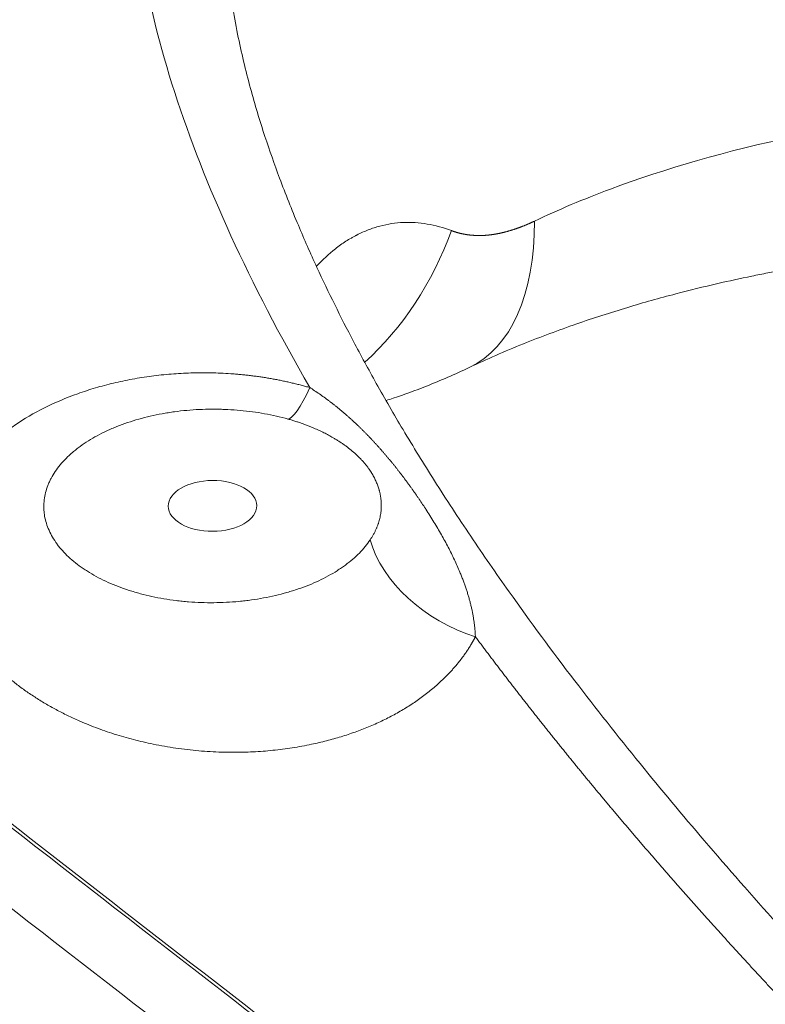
# Model space of a CAD drawing. Header units: millimetres. Extents: x 19214 to 26510, y -7957 to -532.
# Tile 90 of 150: x 26368 to 26377, y -7537 to -7526. Entities that reach past the tile are written whole.
import ezdxf

# ---------------------------------------------------------------- set-up
doc = ezdxf.new("R2010")
doc.units = ezdxf.units.MM
doc.header["$LTSCALE"] = 0.3175
doc.layers.add('1轮廓实线层', color=7, linetype='Continuous', lineweight=18)

# ---------------------------------------------------------------- blocks, each defined once
blk = doc.blocks.new('坐标系')
at = {"layer": '1轮廓实线层'}
for centre, major_axis, ratio, start_param, end_param in [((42511.6501, -35930.7477), (0.9037, -1.906), 0.517374, 6.282817, 7.119414), ((42510.8719, -35930.9348), (-0.172, -2.1023), 0.812664, 0.711441, 1.244393), ((42511.5694, -35932.187), (-0.2339, -0.8107), 0.154301, 0.057013, 0.781327), ((42512.6676, -35933.846), (0.7471, -0.3921), 0.696058, 3.722004, 4.970924)]:
    blk.add_ellipse(centre, major_axis=major_axis, ratio=ratio, start_param=start_param, end_param=end_param, dxfattribs=at)
blk.add_ellipse((42510.8425, -35933.5766), major_axis=(-0.2953, -0.0017), ratio=0.573587, dxfattribs=at)
for points, knots in [([(42511.4914, -35932.788), (42511.2908, -35932.4413), (42511.1154, -35932.1038), (42510.8151, -35931.4476), (42510.6902, -35931.1289), (42510.4906, -35930.511), (42510.416, -35930.2117), (42510.3416, -35929.7776), (42510.323, -35929.6353), (42510.3046, -35929.4258), (42510.2978, -35929.3219), (42510.2939, -35929.2025), (42510.2929, -35929.1431), (42510.2927, -35929.1136), (42510.2927, -35929.0988), (42510.2927, -35929.0915), (42510.2927, -35929.0878), (42510.2927, -35929.0859), (42510.2927, -35929.085), (42510.2927, -35929.0845), (42510.2927, -35929.0843), (42510.2927, -35929.0842), (42510.2927, -35929.0842), (42510.2927, -35929.0841), (42510.2927, -35929.0841), (42510.2933, -35928.7528), (42510.3316, -35928.4376), (42510.4456, -35927.9896), (42510.5167, -35927.7718), (42510.6243, -35927.5287), (42510.6843, -35927.4099), (42510.7158, -35927.3512), (42510.732, -35927.3221), (42510.7402, -35927.3075), (42510.7443, -35927.3003), (42510.7463, -35927.2966), (42510.7474, -35927.2948), (42510.7479, -35927.2939), (42510.7481, -35927.2935), (42510.7483, -35927.2932), (42510.7483, -35927.2932), (42510.7484, -35927.2931), (42510.7484, -35927.2931), (42510.9126, -35927.0052), (42511.1143, -35926.7436), (42511.4729, -35926.3913), (42511.6018, -35926.2805), (42511.8092, -35926.1244), (42511.9164, -35926.0489), (42512.0476, -35925.9652), (42512.1148, -35925.9244), (42512.1487, -35925.9044), (42512.1658, -35925.8944), (42512.1731, -35925.8901), (42512.178, -35925.8873), (42512.1805, -35925.8859), (42512.4964, -35925.7036), (42512.8395, -35925.5541), (42513.3989, -35925.3763), (42513.5928, -35925.3248), (42513.8948, -35925.259), (42514.0486, -35925.229), (42514.2329, -35925.1991), (42514.3263, -35925.1853), (42514.3733, -35925.1788), (42514.3969, -35925.1756), (42514.4087, -35925.174), (42514.4146, -35925.1732), (42514.4176, -35925.1728), (42514.419, -35925.1726), (42514.4198, -35925.1726), (42514.4201, -35925.1725), (42514.4203, -35925.1725), (42514.4204, -35925.1725), (42514.4205, -35925.1725), (42514.82, -35925.1198), (42515.2368, -35925.0962), (42515.8879, -35925.1035), (42516.22, -35925.1179), (42516.6188, -35925.1532), (42516.821, -35925.1755), (42516.9229, -35925.1878), (42516.974, -35925.1942), (42516.9995, -35925.1975), (42517.0124, -35925.1992), (42517.0188, -35925.2), (42517.022, -35925.2004), (42517.0236, -35925.2006), (42517.0244, -35925.2007), (42517.0248, -35925.2008), (42517.025, -35925.2008), (42517.0251, -35925.2008), (42517.0251, -35925.2008), (42517.0251, -35925.2008), (42517.4042, -35925.2505), (42517.7941, -35925.3185), (42518.5959, -35925.4904), (42519.0076, -35925.5944), (42519.8532, -35925.838), (42520.287, -35925.9775), (42521.1768, -35926.2917), (42521.6328, -35926.4663), (42522.1, -35926.6582)], [0, 0, 0, 0, 0.0625, 0.0625, 0.125, 0.125, 0.1875, 0.1875, 0.21875, 0.21875, 0.234375, 0.242187, 0.246094, 0.248047, 0.249023, 0.249512, 0.249756, 0.249878, 0.249939, 0.249969, 0.249985, 0.249992, 0.249996, 0.249996, 0.25, 0.25, 0.3125, 0.3125, 0.34375, 0.359375, 0.367187, 0.371094, 0.373047, 0.374023, 0.374512, 0.374756, 0.374878, 0.374939, 0.374969, 0.374985, 0.374992, 0.374992, 0.375, 0.375, 0.4375, 0.4375, 0.46875, 0.46875, 0.484375, 0.492187, 0.496094, 0.498047, 0.499023, 0.499512, 0.499512, 0.5, 0.5, 0.5625, 0.5625, 0.59375, 0.59375, 0.609375, 0.617187, 0.621094, 0.623047, 0.624023, 0.624512, 0.624756, 0.624878, 0.624939, 0.624969, 0.624985, 0.624992, 0.624992, 0.625, 0.625, 0.6875, 0.6875, 0.71875, 0.734375, 0.742187, 0.746094, 0.748047, 0.749023, 0.749512, 0.749756, 0.749878, 0.749939, 0.749969, 0.749985, 0.749992, 0.749996, 0.749996, 0.75, 0.75, 0.8125, 0.8125, 0.875, 0.875, 0.9375, 0.9375, 1, 1, 1, 1]), ([(42533.1892, -35934.1396), (42532.6836, -35933.7935), (42531.6978, -35933.1295), (42530.2926, -35932.2149), (42528.9584, -35931.3781), (42527.6926, -35930.6158), (42526.4928, -35929.9245), (42525.3565, -35929.301), (42524.2814, -35928.7422), (42523.2651, -35928.245), (42522.6254, -35927.9525), (42522.2757, -35927.7984), (42522.2321, -35927.7793), (42522.1881, -35927.7601), (42522.1827, -35927.7577), (42522.182, -35927.7574), (42522.1819, -35927.7574), (42522.1818, -35927.7574), (42522.1818, -35927.7574), (42522.1817, -35927.7573), (42522.1813, -35927.7571), (42522.1804, -35927.7567), (42522.1773, -35927.7554), (42522.1701, -35927.7523), (42522.1456, -35927.7416), (42522.0877, -35927.7165), (42521.8929, -35927.6325), (42521.4396, -35927.4418), (42521.037, -35927.2824), (42520.2522, -35926.9849), (42519.2603, -35926.6453), (42518.3709, -35926.4097), (42517.7398, -35926.2684), (42517.5354, -35926.2272), (42517.2376, -35926.1738), (42517.1276, -35926.1554), (42517.0133, -35926.1377), (42516.9946, -35926.1349), (42516.9875, -35926.1338), (42516.9863, -35926.1336), (42516.9859, -35926.1335), (42516.9858, -35926.1335), (42516.9858, -35926.1335), (42516.9857, -35926.1335), (42516.9855, -35926.1335), (42516.9851, -35926.1334), (42516.9824, -35926.133), (42516.9752, -35926.1319), (42516.9316, -35926.1254), (42516.8174, -35926.1089), (42516.7094, -35926.0948), (42516.3527, -35926.0517), (42516.0785, -35926.0295), (42515.5519, -35926.0085), (42515.2996, -35926.0096), (42514.8164, -35926.0335), (42514.5855, -35926.0563), (42514.1449, -35926.1218), (42513.9351, -35926.1645), (42513.6357, -35926.242), (42513.5384, -35926.2701), (42513.3489, -35926.3305), (42513.2567, -35926.3628), (42513.1557, -35926.4017), (42513.1417, -35926.4071), (42513.1271, -35926.4129), (42513.1233, -35926.4144), (42513.1221, -35926.4149), (42513.1215, -35926.4151), (42513.1212, -35926.4152), (42513.121, -35926.4153), (42513.1193, -35926.416), (42513.1116, -35926.419), (42513.0795, -35926.4319), (42513.0009, -35926.4644), (42512.9304, -35926.4957), (42512.7919, -35926.5603), (42512.703, -35926.6058), (42512.4463, -35926.7499), (42512.2883, -35926.8561), (42512.0684, -35927.0311), (42511.998, -35927.0921), (42511.8964, -35927.1876), (42511.8632, -35927.2201), (42511.7981, -35927.2864), (42511.7662, -35927.3202), (42511.6727, -35927.4238), (42511.5537, -35927.5673), (42511.4472, -35927.7218), (42511.2977, -35927.9618), (42511.2115, -35928.1328), (42511.1057, -35928.4063), (42511.0743, -35928.5002), (42511.0436, -35928.6091), (42511.0398, -35928.6227), (42511.0361, -35928.6366), (42511.0356, -35928.6384), (42511.0356, -35928.6386), (42511.0356, -35928.6386), (42511.0356, -35928.6386), (42511.0356, -35928.6387), (42511.0355, -35928.6387), (42511.0355, -35928.639), (42511.0353, -35928.6397), (42511.0346, -35928.6421), (42511.0332, -35928.6476), (42511.0282, -35928.6664), (42511.0168, -35928.7112), (42510.981, -35928.8646), (42510.9565, -35929.0106), (42510.9258, -35929.279), (42510.9174, -35929.4327), (42510.9183, -35929.5929)], [0, 0, 0, 0, 0.050996, 0.101991, 0.152987, 0.203983, 0.254978, 0.305974, 0.35697, 0.407966, 0.458961, 0.458961, 0.465336, 0.466132, 0.466232, 0.466245, 0.466245, 0.466248, 0.466248, 0.466251, 0.466257, 0.466282, 0.466332, 0.466531, 0.466929, 0.468523, 0.47171, 0.484459, 0.509957, 0.509957, 0.560953, 0.611948, 0.611948, 0.637446, 0.637446, 0.650195, 0.651789, 0.652585, 0.652685, 0.652735, 0.652741, 0.652744, 0.652744, 0.652747, 0.652747, 0.65276, 0.652785, 0.652984, 0.653382, 0.65657, 0.662944, 0.662944, 0.688442, 0.688442, 0.71394, 0.71394, 0.739438, 0.739438, 0.764935, 0.764935, 0.777684, 0.777684, 0.790433, 0.790433, 0.792027, 0.792425, 0.792525, 0.792575, 0.7926, 0.7926, 0.792624, 0.792624, 0.792824, 0.79362, 0.796808, 0.803182, 0.803182, 0.815931, 0.815931, 0.841429, 0.841429, 0.854178, 0.854178, 0.860552, 0.860552, 0.866927, 0.866927, 0.879676, 0.892425, 0.892425, 0.917922, 0.917922, 0.930671, 0.930671, 0.932265, 0.932464, 0.932489, 0.932492, 0.932492, 0.932495, 0.932495, 0.932502, 0.932514, 0.932564, 0.932663, 0.933062, 0.933859, 0.937046, 0.94342, 0.968918, 0.968918, 1, 1, 1, 1]), ([(42520.0341, -35941.4629), (42519.8866, -35941.3411), (42519.5115, -35941.0291), (42518.9365, -35940.5402), (42518.3321, -35940.0137), (42517.7989, -35939.5366), (42517.3608, -35939.1356), (42517.0073, -35938.8053), (42516.7246, -35938.537), (42516.4677, -35938.2894), (42516.2265, -35938.0536), (42515.9053, -35937.7349), (42515.5159, -35937.3393), (42515.0526, -35936.8522), (42514.5886, -35936.3457), (42514.1308, -35935.8239), (42513.6806, -35935.2847), (42513.2445, -35934.7325), (42512.8706, -35934.2262), (42512.5622, -35933.7804), (42512.3267, -35933.4201), (42512.1174, -35933.0802), (42511.9381, -35932.7702), (42511.787, -35932.4922), (42511.6553, -35932.2342), (42511.5319, -35931.9762), (42511.4079, -35931.6955), (42511.2914, -35931.4034), (42511.1836, -35931.097), (42511.0877, -35930.7778), (42511.0017, -35930.4168), (42510.9369, -35930.0169), (42510.9198, -35929.7393), (42510.9183, -35929.5945)], [0, 0, 0, 0, 0.034621, 0.088406, 0.137109, 0.180778, 0.219406, 0.246225, 0.269938, 0.29144, 0.312318, 0.332592, 0.375654, 0.416043, 0.458859, 0.505771, 0.548708, 0.594342, 0.642669, 0.672416, 0.701896, 0.728746, 0.752883, 0.774637, 0.793553, 0.812636, 0.83414, 0.858049, 0.87927, 0.90421, 0.932765, 0.964714, 1, 1, 1, 1]), ([(42525.4006, -35947.6912), (42525.3724, -35947.6705), (42525.3089, -35947.6237), (42525.1894, -35947.5358), (42524.9768, -35947.3793), (42524.6754, -35947.1573), (42524.3134, -35946.8906), (42523.8316, -35946.5353), (42523.2305, -35946.0917), (42522.2711, -35945.3826), (42521.0757, -35944.497), (42519.6468, -35943.4345), (42518.2226, -35942.371), (42516.3293, -35940.9504), (42513.9721, -35939.1673), (42511.1555, -35937.0094), (42507.4126, -35934.0986), (42504.6152, -35931.8678), (42502.7464, -35930.3459)], [0, 0, 0, 0, 0.003906, 0.007813, 0.015625, 0.03125, 0.046875, 0.0625, 0.09375, 0.125, 0.1875, 0.25, 0.3125, 0.375, 0.5, 0.625, 0.75, 1, 1, 1, 1]), ([(42525.4058, -35947.6695), (42523.5253, -35946.2857), (42519.7503, -35943.4971), (42514.0677, -35939.2284), (42509.336, -35935.5813), (42505.566, -35932.6005), (42503.6886, -35931.0872), (42502.7523, -35930.3248)], [0, 0, 0, 0, 0.25, 0.5, 0.75, 0.875, 1, 1, 1, 1]), ([(42502.3487, -35930.5755), (42504.2175, -35932.0974), (42507.0148, -35934.3283), (42510.7578, -35937.239), (42513.5743, -35939.397), (42515.9316, -35941.18), (42517.8248, -35942.6006), (42519.249, -35943.6641), (42520.678, -35944.7267), (42521.8733, -35945.6122), (42522.8328, -35946.3213), (42523.4339, -35946.765), (42523.9156, -35947.1202), (42524.2777, -35947.387), (42524.5791, -35947.609), (42524.7916, -35947.7654), (42524.9111, -35947.8534), (42524.9747, -35947.9001), (42525.0029, -35947.9209)], [0, 0, 0, 0, 0.25, 0.375, 0.5, 0.625, 0.6875, 0.75, 0.8125, 0.875, 0.90625, 0.9375, 0.953125, 0.96875, 0.984375, 0.992187, 0.996094, 1, 1, 1, 1]), ([(42512.9876, -35931.6782), (42513.1473, -35931.6025), (42514.0064, -35931.241), (42515.1234, -35930.9872), (42516.5341, -35930.906), (42516.8521, -35930.8991), (42517.1868, -35930.904)], [0, 0, 0, 0, 0.161263, 0.82024, 0.82024, 1, 1, 1, 1]), ([(42511.535, -35931.9792), (42511.5754, -35931.9354), (42511.6397, -35931.876), (42511.7194, -35931.8195), (42511.7616, -35931.7939), (42511.783, -35931.782), (42511.7937, -35931.7762), (42511.7991, -35931.7734), (42511.8018, -35931.772), (42511.8032, -35931.7713), (42511.8038, -35931.771), (42511.8041, -35931.7708), (42511.8043, -35931.7707), (42511.8044, -35931.7707), (42511.8298, -35931.7577), (42511.8552, -35931.7463), (42511.9065, -35931.7265), (42511.9322, -35931.718), (42512.0098, -35931.6972), (42512.1144, -35931.6812), (42512.2737, -35931.6917), (42512.3811, -35931.7212), (42512.435, -35931.7414)], [0, 0, 0, 0, 0.159098, 0.243189, 0.285234, 0.306256, 0.316767, 0.322023, 0.324651, 0.325965, 0.326622, 0.32695, 0.32695, 0.327279, 0.327279, 0.411369, 0.411369, 0.495459, 0.495459, 0.663639, 0.83182, 1, 1, 1, 1]), ([(42512.435, -35931.7414), (42512.4364, -35931.7419), (42512.439, -35931.7428), (42512.443, -35931.7443), (42512.4471, -35931.7457), (42512.4511, -35931.7471), (42512.4551, -35931.7484), (42512.4592, -35931.7497), (42512.4633, -35931.751), (42512.4673, -35931.7522), (42512.4714, -35931.7534), (42512.4755, -35931.7546), (42512.4796, -35931.7558), (42512.4837, -35931.7569), (42512.4878, -35931.7579), (42512.492, -35931.759), (42512.4961, -35931.76), (42512.5003, -35931.7609), (42512.5044, -35931.7618), (42512.5086, -35931.7627), (42512.5128, -35931.7636), (42512.517, -35931.7644), (42512.5212, -35931.7652), (42512.5254, -35931.766), (42512.5296, -35931.7667), (42512.5339, -35931.7674), (42512.5381, -35931.7681), (42512.5424, -35931.7687), (42512.5466, -35931.7693), (42512.5509, -35931.7698), (42512.5552, -35931.7703), (42512.5595, -35931.7708), (42512.5638, -35931.7713), (42512.5681, -35931.7717), (42512.5725, -35931.7721), (42512.5768, -35931.7724), (42512.5812, -35931.7727), (42512.5855, -35931.773), (42512.5899, -35931.7733), (42512.5943, -35931.7735), (42512.5987, -35931.7737), (42512.6031, -35931.7738), (42512.6075, -35931.7739), (42512.6119, -35931.774), (42512.6164, -35931.774), (42512.6208, -35931.774), (42512.6253, -35931.774), (42512.6298, -35931.774), (42512.6342, -35931.7739), (42512.6387, -35931.7737), (42512.6432, -35931.7736), (42512.6478, -35931.7734), (42512.6523, -35931.7731), (42512.6568, -35931.7729), (42512.6614, -35931.7726), (42512.6659, -35931.7722), (42512.6705, -35931.7719), (42512.6751, -35931.7715), (42512.6797, -35931.771), (42512.6843, -35931.7706), (42512.6889, -35931.7701), (42512.6935, -35931.7695), (42512.6982, -35931.769), (42512.7028, -35931.7684), (42512.7075, -35931.7677), (42512.7122, -35931.7671), (42512.7168, -35931.7664), (42512.7215, -35931.7656), (42512.7263, -35931.7648), (42512.731, -35931.764), (42512.7357, -35931.7632), (42512.7404, -35931.7623), (42512.7452, -35931.7614), (42512.75, -35931.7605), (42512.7547, -35931.7595), (42512.7595, -35931.7585), (42512.7643, -35931.7574), (42512.7691, -35931.7564), (42512.774, -35931.7553), (42512.7788, -35931.7541), (42512.7837, -35931.7529), (42512.7885, -35931.7517), (42512.7934, -35931.7505), (42512.7983, -35931.7492), (42512.8032, -35931.7479), (42512.8081, -35931.7465), (42512.813, -35931.7452), (42512.8179, -35931.7437), (42512.8229, -35931.7423), (42512.8278, -35931.7408), (42512.8328, -35931.7393), (42512.8378, -35931.7378), (42512.8428, -35931.7362), (42512.8478, -35931.7346), (42512.8528, -35931.7329), (42512.8578, -35931.7312), (42512.8629, -35931.7295), (42512.8679, -35931.7278), (42512.873, -35931.726), (42512.8781, -35931.7242), (42512.8831, -35931.7223), (42512.8882, -35931.7204), (42512.8934, -35931.7185), (42512.8985, -35931.7165), (42512.9036, -35931.7146), (42512.9088, -35931.7125), (42512.9139, -35931.7105), (42512.9191, -35931.7084), (42512.9243, -35931.7063), (42512.9295, -35931.7041), (42512.9347, -35931.7019), (42512.94, -35931.6997), (42512.9452, -35931.6975), (42512.9505, -35931.6952), (42512.9557, -35931.6929), (42512.961, -35931.6905), (42512.9663, -35931.6881), (42512.9716, -35931.6857), (42512.9769, -35931.6833), (42512.9823, -35931.6808), (42512.9858, -35931.6791), (42512.9876, -35931.6782)], [0, 0, 0, 0, 0.009226, 0.018428, 0.027605, 0.036758, 0.045887, 0.054993, 0.064075, 0.073134, 0.082169, 0.091182, 0.100173, 0.109141, 0.118087, 0.127011, 0.135914, 0.144796, 0.153656, 0.162495, 0.171314, 0.180113, 0.188892, 0.19765, 0.20639, 0.21511, 0.223811, 0.232493, 0.241157, 0.249802, 0.25843, 0.26704, 0.275632, 0.284208, 0.292766, 0.301309, 0.309834, 0.318344, 0.326838, 0.335317, 0.343781, 0.352229, 0.360663, 0.369083, 0.37749, 0.385882, 0.394261, 0.402627, 0.41098, 0.419321, 0.42765, 0.435967, 0.444272, 0.452566, 0.460849, 0.469122, 0.477384, 0.485637, 0.49388, 0.502113, 0.510338, 0.518554, 0.526761, 0.534961, 0.543153, 0.551337, 0.559515, 0.567685, 0.57585, 0.584008, 0.592161, 0.600308, 0.60845, 0.616587, 0.62472, 0.632849, 0.640975, 0.649097, 0.657216, 0.665332, 0.673446, 0.681558, 0.689668, 0.697777, 0.705885, 0.713992, 0.722099, 0.730206, 0.738313, 0.746421, 0.754531, 0.762641, 0.770754, 0.778868, 0.786985, 0.795105, 0.803227, 0.811354, 0.819484, 0.827618, 0.835757, 0.8439, 0.852049, 0.860203, 0.868363, 0.87653, 0.884703, 0.892883, 0.90107, 0.909264, 0.917467, 0.925677, 0.933897, 0.942125, 0.950362, 0.958609, 0.966866, 0.975134, 0.983411, 0.9917, 1, 1, 1, 1]), ([(42512.5534, -35932.6539), (42512.6696, -35932.5989), (42512.9008, -35932.4978), (42513.2562, -35932.3649), (42513.5966, -35932.2547), (42513.9127, -35932.1659), (42514.1899, -35932.0978), (42514.3961, -35932.0528), (42514.5405, -35932.0238), (42514.6549, -35932.002), (42514.7962, -35931.9768), (42514.9846, -35931.946), (42515.2238, -35931.9116), (42515.5152, -35931.8764), (42515.8609, -35931.8437), (42516.2629, -35931.8173), (42516.7236, -35931.8016), (42517.0502, -35931.8009), (42517.2237, -35931.8036)], [0, 0, 0, 0, 0.095066, 0.182635, 0.262262, 0.334057, 0.395074, 0.443391, 0.466206, 0.486576, 0.515306, 0.553839, 0.602226, 0.660582, 0.729118, 0.808172, 0.89824, 1, 1, 1, 1]), ([(42511.9999, -35932.8741), (42512.0155, -35932.8691), (42512.1057, -35932.8396), (42512.2901, -35932.7722), (42512.4588, -35932.6989), (42512.5535, -35932.6538)], [0, 0, 0, 0, 0.083318, 0.482052, 1, 1, 1, 1]), ([(42512.5947, -35934.449), (42512.5938, -35934.4507), (42512.592, -35934.4542), (42512.5892, -35934.4594), (42512.5864, -35934.4646), (42512.5836, -35934.4697), (42512.5807, -35934.4749), (42512.5778, -35934.48), (42512.5749, -35934.4851), (42512.5719, -35934.4903), (42512.5689, -35934.4954), (42512.5659, -35934.5004), (42512.5628, -35934.5055), (42512.5597, -35934.5106), (42512.5566, -35934.5156), (42512.5534, -35934.5207), (42512.5502, -35934.5257), (42512.547, -35934.5307), (42512.5438, -35934.5357), (42512.5405, -35934.5407), (42512.5371, -35934.5457), (42512.5338, -35934.5507), (42512.5304, -35934.5556), (42512.5269, -35934.5606), (42512.5235, -35934.5655), (42512.52, -35934.5704), (42512.5165, -35934.5753), (42512.5129, -35934.5802), (42512.5093, -35934.5851), (42512.5057, -35934.59), (42512.502, -35934.5948), (42512.4983, -35934.5997), (42512.4946, -35934.6045), (42512.4908, -35934.6093), (42512.487, -35934.6141), (42512.4832, -35934.6189), (42512.4794, -35934.6237), (42512.4755, -35934.6285), (42512.4715, -35934.6332), (42512.4676, -35934.638), (42512.4636, -35934.6427), (42512.4596, -35934.6474), (42512.4555, -35934.6521), (42512.4514, -35934.6568), (42512.4473, -35934.6615), (42512.4431, -35934.6662), (42512.4389, -35934.6708), (42512.4347, -35934.6755), (42512.4305, -35934.6801), (42512.4262, -35934.6847), (42512.4219, -35934.6893), (42512.4175, -35934.6939), (42512.4131, -35934.6985), (42512.4087, -35934.7031), (42512.4042, -35934.7076), (42512.3998, -35934.7122), (42512.3952, -35934.7167), (42512.3907, -35934.7212), (42512.3861, -35934.7257), (42512.3815, -35934.7302), (42512.3768, -35934.7347), (42512.3721, -35934.7392), (42512.3674, -35934.7436), (42512.3627, -35934.7481), (42512.3579, -35934.7525), (42512.3531, -35934.7569), (42512.3482, -35934.7614), (42512.3238, -35934.7834), (42512.2781, -35934.8218), (42512.2075, -35934.8743), (42512.1327, -35934.9234), (42512.0535, -35934.9691), (42511.9704, -35935.0114), (42511.8836, -35935.05), (42511.7933, -35935.0849), (42511.6997, -35935.1159), (42511.6027, -35935.1431), (42511.4944, -35935.1684), (42511.375, -35935.1904), (42511.2448, -35935.2072), (42511.1131, -35935.2173), (42510.999, -35935.2201), (42510.9034, -35935.2186), (42510.8268, -35935.2152), (42510.7504, -35935.2096), (42510.6742, -35935.2017), (42510.5981, -35935.1917), (42510.5222, -35935.1795), (42510.4275, -35935.1614), (42510.3152, -35935.1353), (42510.1871, -35935.0984), (42510.0629, -35935.0553), (42509.9561, -35935.0114), (42509.8655, -35934.9691), (42509.7902, -35934.9303), (42509.7176, -35934.889), (42509.6477, -35934.8453), (42509.5804, -35934.7992), (42509.5054, -35934.7427), (42509.4251, -35934.675), (42509.343, -35934.595), (42509.2699, -35934.5117), (42509.2164, -35934.4396), (42509.1782, -35934.3805), (42509.1519, -35934.3355), (42509.1282, -35934.29), (42509.1069, -35934.244), (42509.088, -35934.1974), (42509.0716, -35934.1502), (42509.0577, -35934.1025), (42509.0425, -35934.0385), (42509.0298, -35933.9585), (42509.025, -35933.8632), (42509.0309, -35933.7692), (42509.0474, -35933.6767), (42509.074, -35933.5862), (42509.1109, -35933.498), (42509.1578, -35933.4118), (42509.2144, -35933.3287), (42509.2796, -35933.2491), (42509.3531, -35933.1739), (42509.4345, -35933.1033), (42509.553, -35933.0159), (42509.7187, -35932.9188), (42509.9037, -35932.8405), (42510.0609, -35932.7892), (42510.1823, -35932.7568), (42510.3072, -35932.7305), (42510.4354, -35932.7104), (42510.5661, -35932.6964), (42510.6982, -35932.689), (42510.8306, -35932.6883), (42510.9244, -35932.6925), (42510.979, -35932.6964), (42510.9946, -35932.6976), (42511.0102, -35932.6989), (42511.0257, -35932.7003), (42511.0412, -35932.7018), (42511.0567, -35932.7034), (42511.0722, -35932.7051), (42511.0876, -35932.7068), (42511.103, -35932.7087), (42511.1183, -35932.7106), (42511.1336, -35932.7126), (42511.1489, -35932.7147), (42511.1642, -35932.7169), (42511.1794, -35932.7192), (42511.1946, -35932.7216), (42511.2097, -35932.7241), (42511.2248, -35932.7266), (42511.2399, -35932.7293), (42511.255, -35932.732), (42511.27, -35932.7349), (42511.285, -35932.7378), (42511.3, -35932.7408), (42511.3149, -35932.7439), (42511.3298, -35932.7471), (42511.3446, -35932.7503), (42511.3595, -35932.7537), (42511.3743, -35932.7572), (42511.389, -35932.7607), (42511.4038, -35932.7643), (42511.4185, -35932.7681), (42511.4331, -35932.7719), (42511.4478, -35932.7758), (42511.4623, -35932.7798), (42511.4769, -35932.7838), (42511.4866, -35932.7866), (42511.4914, -35932.788)], [0, 0, 0, 0, 0.000948, 0.001896, 0.002844, 0.003791, 0.004738, 0.005685, 0.006632, 0.007578, 0.008524, 0.00947, 0.010416, 0.011362, 0.012307, 0.013252, 0.014198, 0.015143, 0.016088, 0.017033, 0.017978, 0.018924, 0.019869, 0.020814, 0.021759, 0.022704, 0.02365, 0.024595, 0.025541, 0.026487, 0.027433, 0.028379, 0.029325, 0.030272, 0.031219, 0.032166, 0.033113, 0.034061, 0.035009, 0.035957, 0.036906, 0.037855, 0.038805, 0.039755, 0.040705, 0.041656, 0.042607, 0.043559, 0.044511, 0.045464, 0.046417, 0.047371, 0.048326, 0.049281, 0.050236, 0.051193, 0.05215, 0.053107, 0.054065, 0.055025, 0.055984, 0.056945, 0.057906, 0.058868, 0.059831, 0.060795, 0.061759, 0.062724, 0.075287, 0.087767, 0.100204, 0.112642, 0.125119, 0.137555, 0.149978, 0.162431, 0.174953, 0.187586, 0.203386, 0.219026, 0.234586, 0.250147, 0.259085, 0.267987, 0.276868, 0.285742, 0.294625, 0.303532, 0.312479, 0.328223, 0.34383, 0.359386, 0.374976, 0.385434, 0.395848, 0.406245, 0.416651, 0.427094, 0.437598, 0.45334, 0.468915, 0.484417, 0.499936, 0.507714, 0.51548, 0.523245, 0.531023, 0.538825, 0.546663, 0.554549, 0.562495, 0.578313, 0.593941, 0.609475, 0.625012, 0.640468, 0.655964, 0.671594, 0.687447, 0.703181, 0.718838, 0.7345, 0.75025, 0.781432, 0.812916, 0.82859, 0.844179, 0.859751, 0.875378, 0.891118, 0.906678, 0.922135, 0.937565, 0.939386, 0.941203, 0.943016, 0.944826, 0.946633, 0.948437, 0.950238, 0.952036, 0.953831, 0.955624, 0.957414, 0.959202, 0.960988, 0.962772, 0.964553, 0.966333, 0.968112, 0.969889, 0.971664, 0.973439, 0.975212, 0.976984, 0.978756, 0.980526, 0.982297, 0.984066, 0.985836, 0.987605, 0.989375, 0.991145, 0.992914, 0.994685, 0.996456, 0.998227, 1, 1, 1, 1]), ([(42511.4914, -35932.788), (42511.4938, -35932.7895), (42511.4985, -35932.7925), (42511.5055, -35932.7971), (42511.5126, -35932.8017), (42511.5196, -35932.8063), (42511.5266, -35932.8109), (42511.5336, -35932.8156), (42511.5406, -35932.8203), (42511.5475, -35932.8251), (42511.5545, -35932.8299), (42511.5614, -35932.8347), (42511.5683, -35932.8396), (42511.5752, -35932.8445), (42511.5821, -35932.8494), (42511.589, -35932.8544), (42511.5958, -35932.8594), (42511.6026, -35932.8644), (42511.6094, -35932.8694), (42511.6162, -35932.8745), (42511.623, -35932.8797), (42511.6298, -35932.8848), (42511.6365, -35932.89), (42511.6432, -35932.8952), (42511.6499, -35932.9005), (42511.6566, -35932.9057), (42511.6633, -35932.911), (42511.67, -35932.9164), (42511.6766, -35932.9217), (42511.6832, -35932.9271), (42511.6898, -35932.9326), (42511.6964, -35932.938), (42511.7029, -35932.9435), (42511.7094, -35932.949), (42511.716, -35932.9545), (42511.7225, -35932.9601), (42511.7289, -35932.9657), (42511.7354, -35932.9713), (42511.7418, -35932.977), (42511.7482, -35932.9826), (42511.7546, -35932.9883), (42511.761, -35932.9941), (42511.7673, -35932.9998), (42511.7737, -35933.0056), (42511.78, -35933.0114), (42511.7863, -35933.0172), (42511.7926, -35933.0231), (42511.7988, -35933.0289), (42511.805, -35933.0348), (42511.8112, -35933.0407), (42511.8174, -35933.0467), (42511.8236, -35933.0527), (42511.8297, -35933.0586), (42511.8359, -35933.0646), (42511.842, -35933.0707), (42511.8481, -35933.0767), (42511.8541, -35933.0828), (42511.8602, -35933.0889), (42511.8662, -35933.095), (42511.8722, -35933.1012), (42511.8782, -35933.1073), (42511.8841, -35933.1135), (42511.8901, -35933.1197), (42511.896, -35933.1259), (42511.9019, -35933.1321), (42511.9078, -35933.1384), (42511.9136, -35933.1447), (42511.9195, -35933.151), (42511.9253, -35933.1573), (42511.9311, -35933.1636), (42511.9369, -35933.17), (42511.9426, -35933.1763), (42511.9484, -35933.1827), (42511.9541, -35933.1891), (42511.9598, -35933.1955), (42511.9655, -35933.202), (42511.9712, -35933.2084), (42511.9768, -35933.2149), (42511.9824, -35933.2214), (42511.988, -35933.2279), (42511.9936, -35933.2344), (42511.9992, -35933.2409), (42512.0047, -35933.2474), (42512.0102, -35933.254), (42512.0158, -35933.2606), (42512.0212, -35933.2672), (42512.0267, -35933.2738), (42512.0322, -35933.2804), (42512.0376, -35933.287), (42512.043, -35933.2937), (42512.0484, -35933.3003), (42512.0538, -35933.307), (42512.0592, -35933.3137), (42512.0645, -35933.3204), (42512.0698, -35933.3271), (42512.0751, -35933.3338), (42512.0804, -35933.3406), (42512.0857, -35933.3473), (42512.0909, -35933.3541), (42512.0962, -35933.3609), (42512.1014, -35933.3677), (42512.1066, -35933.3745), (42512.1118, -35933.3813), (42512.1169, -35933.3881), (42512.1221, -35933.395), (42512.1272, -35933.4018), (42512.1323, -35933.4087), (42512.1374, -35933.4156), (42512.1425, -35933.4225), (42512.1476, -35933.4294), (42512.1526, -35933.4363), (42512.1576, -35933.4432), (42512.1626, -35933.4501), (42512.1676, -35933.4571), (42512.1726, -35933.464), (42512.1776, -35933.471), (42512.1825, -35933.478), (42512.1874, -35933.485), (42512.1924, -35933.492), (42512.1973, -35933.499), (42512.2021, -35933.506), (42512.207, -35933.5131), (42512.2118, -35933.5201), (42512.2167, -35933.5272), (42512.2215, -35933.5342), (42512.2263, -35933.5413), (42512.2311, -35933.5484), (42512.2358, -35933.5555), (42512.2406, -35933.5626), (42512.2453, -35933.5697), (42512.25, -35933.5769), (42512.2547, -35933.584), (42512.2594, -35933.5912), (42512.2812, -35933.6246), (42512.3186, -35933.6839), (42512.3684, -35933.7685), (42512.414, -35933.8523), (42512.4553, -35933.9355), (42512.4818, -35933.9953), (42512.4968, -35934.0318), (42512.5021, -35934.045), (42512.5073, -35934.0581), (42512.5123, -35934.0711), (42512.5171, -35934.0841), (42512.5218, -35934.097), (42512.5264, -35934.1098), (42512.5308, -35934.1226), (42512.5351, -35934.1353), (42512.5392, -35934.1479), (42512.5431, -35934.1605), (42512.5469, -35934.173), (42512.5506, -35934.1855), (42512.5541, -35934.1979), (42512.5575, -35934.2102), (42512.5607, -35934.2226), (42512.5638, -35934.2348), (42512.5667, -35934.247), (42512.5695, -35934.2592), (42512.5721, -35934.2713), (42512.5746, -35934.2834), (42512.5769, -35934.2955), (42512.5791, -35934.3075), (42512.5812, -35934.3194), (42512.5831, -35934.3314), (42512.5849, -35934.3433), (42512.5865, -35934.3551), (42512.588, -35934.367), (42512.5894, -35934.3787), (42512.5906, -35934.3905), (42512.5917, -35934.4023), (42512.5927, -35934.414), (42512.5935, -35934.4257), (42512.5942, -35934.4373), (42512.5945, -35934.4451), (42512.5947, -35934.449)], [0, 0, 0, 0, 0.003505, 0.007013, 0.010525, 0.01404, 0.017557, 0.021078, 0.024603, 0.02813, 0.031661, 0.035194, 0.038731, 0.042271, 0.045814, 0.049361, 0.05291, 0.056463, 0.060019, 0.063578, 0.06714, 0.070706, 0.074274, 0.077846, 0.081422, 0.085, 0.088582, 0.092167, 0.095755, 0.099347, 0.102942, 0.10654, 0.110142, 0.113748, 0.117357, 0.120969, 0.124585, 0.128204, 0.131827, 0.135454, 0.139084, 0.142718, 0.146356, 0.149997, 0.153642, 0.157291, 0.160944, 0.164601, 0.168262, 0.171927, 0.175596, 0.179269, 0.182946, 0.186627, 0.190312, 0.194002, 0.197696, 0.201394, 0.205097, 0.208804, 0.212516, 0.216232, 0.219953, 0.223679, 0.227409, 0.231144, 0.234884, 0.238628, 0.242378, 0.246133, 0.249892, 0.253657, 0.257427, 0.261203, 0.264983, 0.268769, 0.272561, 0.276358, 0.28016, 0.283968, 0.287782, 0.291601, 0.295426, 0.299257, 0.303094, 0.306937, 0.310786, 0.314641, 0.318503, 0.32237, 0.326244, 0.330124, 0.334011, 0.337904, 0.341803, 0.345709, 0.349622, 0.353542, 0.357468, 0.361402, 0.365342, 0.369289, 0.373243, 0.377204, 0.381173, 0.385148, 0.389131, 0.393122, 0.39712, 0.401125, 0.405138, 0.409158, 0.413186, 0.417222, 0.421266, 0.425317, 0.429377, 0.433444, 0.437519, 0.441603, 0.445694, 0.449794, 0.453903, 0.458019, 0.462144, 0.466277, 0.470419, 0.47457, 0.478729, 0.482897, 0.487073, 0.491258, 0.495453, 0.499656, 0.550026, 0.600129, 0.650063, 0.699924, 0.749799, 0.757734, 0.76562, 0.773456, 0.781245, 0.788985, 0.796677, 0.804322, 0.81192, 0.81947, 0.826973, 0.83443, 0.841841, 0.849205, 0.856524, 0.863797, 0.871024, 0.878207, 0.885344, 0.892437, 0.899486, 0.90649, 0.91345, 0.920366, 0.927239, 0.934068, 0.940854, 0.947596, 0.954296, 0.960952, 0.967566, 0.974138, 0.980667, 0.987153, 0.993598, 1, 1, 1, 1]), ([(42511.3262, -35932.9922), (42511.3006, -35932.9853), (42511.2747, -35932.9791), (42511.2224, -35932.9678), (42511.196, -35932.9627), (42511.1427, -35932.9537), (42511.1158, -35932.9498), (42511.0614, -35932.9431), (42511.0066, -35932.9376), (42510.9507, -35932.9342), (42510.9155, -35932.9329), (42510.9084, -35932.9326), (42510.8943, -35932.9323), (42510.8732, -35932.9318), (42510.8521, -35932.9316), (42510.81, -35932.9318), (42510.7541, -35932.9332), (42510.6986, -35932.937), (42510.6434, -35932.942), (42510.6159, -35932.9452), (42510.5748, -35932.9508), (42510.5611, -35932.9528), (42510.5407, -35932.9561), (42510.5339, -35932.9573), (42510.5203, -35932.9596), (42510.5135, -35932.9608), (42510.4799, -35932.967), (42510.4534, -35932.9725), (42510.4013, -35932.9845), (42510.3757, -35932.9911), (42510.3254, -35933.0053), (42510.3007, -35933.0129), (42510.2522, -35933.0292), (42510.2285, -35933.038), (42510.1993, -35933.0496), (42510.1935, -35933.0519), (42510.182, -35933.0567), (42510.1649, -35933.0639), (42510.1482, -35933.0714), (42510.1154, -35933.0867), (42510.0731, -35933.1079), (42510.0338, -35933.1308), (42509.9958, -35933.1546), (42509.9776, -35933.1668), (42509.9514, -35933.1859), (42509.9429, -35933.1924), (42509.9304, -35933.2023), (42509.9262, -35933.2056), (42509.9181, -35933.2123), (42509.9141, -35933.2156), (42509.8944, -35933.2325), (42509.8647, -35933.26), (42509.8388, -35933.2885), (42509.8148, -35933.3175), (42509.8037, -35933.3323), (42509.7834, -35933.3624), (42509.7742, -35933.3777), (42509.7639, -35933.3971), (42509.7619, -35933.401), (42509.7581, -35933.4089), (42509.7525, -35933.4206), (42509.7476, -35933.4324), (42509.7384, -35933.4561), (42509.7333, -35933.4719), (42509.7253, -35933.5037), (42509.7222, -35933.5196), (42509.7183, -35933.5517), (42509.7173, -35933.5677), (42509.7176, -35933.592), (42509.7179, -35933.6), (42509.7188, -35933.6122), (42509.7192, -35933.6163), (42509.7201, -35933.6244), (42509.7226, -35933.6446), (42509.7301, -35933.6806), (42509.7463, -35933.7278), (42509.7611, -35933.7587), (42509.7779, -35933.7893), (42509.7873, -35933.8045), (42509.8004, -35933.8233), (42509.803, -35933.8271), (42509.8085, -35933.8345), (42509.8169, -35933.8457), (42509.8258, -35933.8566), (42509.8443, -35933.8783), (42509.8575, -35933.8924), (42509.8857, -35933.92), (42509.9007, -35933.9335), (42509.9325, -35933.9598), (42509.9492, -35933.9726), (42509.9758, -35933.9913), (42509.9848, -35933.9975), (42509.9988, -35934.0066), (42510.0035, -35934.0096), (42510.013, -35934.0156), (42510.0369, -35934.0304), (42510.082, -35934.0558), (42510.1459, -35934.0867), (42510.1912, -35934.1054), (42510.2377, -35934.1232), (42510.2616, -35934.1316), (42510.2924, -35934.1416), (42510.2985, -35934.1435), (42510.311, -35934.1474), (42510.3297, -35934.153), (42510.3486, -35934.1583), (42510.3868, -35934.1685), (42510.4383, -35934.181), (42510.5176, -35934.1962), (42510.5719, -35934.2041), (42510.6131, -35934.2092), (42510.6269, -35934.2108), (42510.6478, -35934.2129), (42510.6548, -35934.2135), (42510.6688, -35934.2148), (42510.7037, -35934.2177), (42510.7666, -35934.2213), (42510.8505, -35934.2224), (42510.9064, -35934.2208), (42510.9623, -35934.218), (42510.9902, -35934.2159), (42511.0252, -35934.2126), (42511.0321, -35934.2119), (42511.0461, -35934.2104), (42511.0669, -35934.2081), (42511.0876, -35934.2054), (42511.1286, -35934.1996), (42511.1826, -35934.1908), (42511.2616, -35934.1742), (42511.3129, -35934.161), (42511.3508, -35934.1502), (42511.3634, -35934.1464), (42511.3821, -35934.1406), (42511.3883, -35934.1386), (42511.4006, -35934.1346), (42511.4068, -35934.1326), (42511.4372, -35934.1222), (42511.4609, -35934.1135), (42511.507, -35934.095), (42511.5294, -35934.0853), (42511.5727, -35934.0649), (42511.6148, -35934.0436), (42511.6542, -35934.0205), (42511.6779, -35934.0054), (42511.6827, -35934.0023), (42511.692, -35933.9962), (42511.7058, -35933.9869), (42511.7192, -35933.9774), (42511.7452, -35933.9583), (42511.778, -35933.9322), (42511.8221, -35933.8911), (42511.8479, -35933.8626), (42511.8719, -35933.8334), (42511.883, -35933.8185), (42511.8931, -35933.8033)], [0, 0, 0, 0, 0.015625, 0.015625, 0.03125, 0.03125, 0.046875, 0.046875, 0.0625, 0.078125, 0.078125, 0.082031, 0.082031, 0.085937, 0.09375, 0.09375, 0.109375, 0.125, 0.125, 0.140625, 0.140625, 0.148437, 0.148437, 0.152344, 0.152344, 0.15625, 0.15625, 0.171875, 0.171875, 0.1875, 0.1875, 0.203125, 0.203125, 0.21875, 0.21875, 0.222656, 0.222656, 0.226562, 0.234375, 0.234375, 0.25, 0.265625, 0.265625, 0.28125, 0.28125, 0.289063, 0.289063, 0.292969, 0.292969, 0.296875, 0.296875, 0.3125, 0.328125, 0.328125, 0.34375, 0.34375, 0.359375, 0.359375, 0.363281, 0.363281, 0.367187, 0.375, 0.375, 0.390625, 0.390625, 0.40625, 0.40625, 0.421875, 0.421875, 0.429687, 0.429687, 0.433594, 0.433594, 0.4375, 0.453125, 0.46875, 0.484375, 0.484375, 0.5, 0.5, 0.503906, 0.503906, 0.507812, 0.515625, 0.515625, 0.53125, 0.53125, 0.546875, 0.546875, 0.5625, 0.5625, 0.570312, 0.570312, 0.574219, 0.574219, 0.578125, 0.59375, 0.609375, 0.625, 0.625, 0.640625, 0.640625, 0.644531, 0.644531, 0.648437, 0.65625, 0.65625, 0.671875, 0.6875, 0.703125, 0.703125, 0.710937, 0.710937, 0.714844, 0.714844, 0.71875, 0.734375, 0.75, 0.765625, 0.765625, 0.78125, 0.78125, 0.785156, 0.785156, 0.789062, 0.796875, 0.796875, 0.8125, 0.828125, 0.84375, 0.84375, 0.851562, 0.851562, 0.855469, 0.855469, 0.859375, 0.859375, 0.875, 0.875, 0.890625, 0.890625, 0.90625, 0.921875, 0.921875, 0.925781, 0.925781, 0.929687, 0.9375, 0.9375, 0.953125, 0.96875, 0.984375, 0.984375, 1, 1, 1, 1]), ([(42519.7419, -35941.5863), (42519.7294, -35941.5759), (42519.7043, -35941.5552), (42519.6667, -35941.5242), (42519.6293, -35941.4932), (42519.5919, -35941.4622), (42519.5546, -35941.4312), (42519.5173, -35941.4003), (42519.4801, -35941.3694), (42519.443, -35941.3385), (42519.406, -35941.3076), (42519.3691, -35941.2767), (42519.3322, -35941.2459), (42519.2954, -35941.2151), (42519.2587, -35941.1843), (42519.222, -35941.1536), (42519.1854, -35941.1228), (42519.1489, -35941.0921), (42519.1125, -35941.0614), (42519.0761, -35941.0307), (42519.0399, -35941.0001), (42519.0037, -35940.9694), (42518.9675, -35940.9388), (42518.9315, -35940.9083), (42518.8955, -35940.8777), (42518.8596, -35940.8472), (42518.8238, -35940.8166), (42518.788, -35940.7862), (42518.7523, -35940.7557), (42518.7167, -35940.7252), (42518.6812, -35940.6948), (42518.6457, -35940.6644), (42518.6103, -35940.634), (42518.575, -35940.6037), (42518.5398, -35940.5733), (42518.5046, -35940.543), (42518.4696, -35940.5127), (42518.4345, -35940.4825), (42518.3996, -35940.4522), (42518.3647, -35940.422), (42518.33, -35940.3918), (42518.2953, -35940.3616), (42518.2606, -35940.3315), (42518.2261, -35940.3014), (42518.1916, -35940.2713), (42518.1572, -35940.2412), (42518.1228, -35940.2111), (42518.0886, -35940.1811), (42518.0544, -35940.1511), (42518.0203, -35940.1211), (42517.9862, -35940.0911), (42517.9523, -35940.0612), (42517.9184, -35940.0312), (42517.8846, -35940.0013), (42517.8508, -35939.9714), (42517.8172, -35939.9416), (42517.7836, -35939.9118), (42517.7501, -35939.882), (42517.7166, -35939.8522), (42517.6833, -35939.8224), (42517.65, -35939.7927), (42517.6168, -35939.7629), (42517.5836, -35939.7333), (42517.5506, -35939.7036), (42517.5176, -35939.6739), (42517.4847, -35939.6443), (42517.4518, -35939.6147), (42517.419, -35939.5851), (42517.3864, -35939.5556), (42517.3537, -35939.526), (42517.3212, -35939.4965), (42517.2887, -35939.467), (42517.2564, -35939.4376), (42517.224, -35939.4081), (42517.1918, -35939.3787), (42517.1596, -35939.3493), (42517.1275, -35939.3199), (42517.0955, -35939.2906), (42517.0636, -35939.2613), (42517.0317, -35939.232), (42516.9999, -35939.2027), (42516.9682, -35939.1734), (42516.9366, -35939.1442), (42516.905, -35939.115), (42516.8735, -35939.0858), (42516.8421, -35939.0566), (42516.8108, -35939.0275), (42516.7795, -35938.9984), (42516.7483, -35938.9693), (42516.7172, -35938.9402), (42516.6862, -35938.9112), (42516.6552, -35938.8822), (42516.6243, -35938.8532), (42516.5935, -35938.8242), (42516.5628, -35938.7952), (42516.5321, -35938.7663), (42516.5015, -35938.7374), (42516.471, -35938.7085), (42516.4406, -35938.6797), (42516.4102, -35938.6508), (42516.3799, -35938.622), (42516.3497, -35938.5932), (42516.3196, -35938.5645), (42516.2895, -35938.5357), (42516.2595, -35938.507), (42516.2296, -35938.4783), (42516.1998, -35938.4496), (42516.17, -35938.421), (42516.1403, -35938.3924), (42516.1107, -35938.3638), (42516.0812, -35938.3352), (42516.0517, -35938.3066), (42516.0223, -35938.2781), (42515.993, -35938.2496), (42515.9638, -35938.2211), (42515.9346, -35938.1927), (42515.9055, -35938.1642), (42515.8765, -35938.1358), (42515.8476, -35938.1074), (42515.8187, -35938.0791), (42515.7899, -35938.0507), (42515.7612, -35938.0224), (42515.7326, -35937.9941), (42515.704, -35937.9658), (42515.6755, -35937.9376), (42515.6471, -35937.9094), (42515.6188, -35937.8812), (42515.5905, -35937.853), (42515.5623, -35937.8249), (42515.5342, -35937.7967), (42515.5062, -35937.7686), (42515.4782, -35937.7406), (42515.4504, -35937.7125), (42515.4225, -35937.6845), (42515.3948, -35937.6565), (42515.3672, -35937.6285), (42515.3396, -35937.6005), (42515.3121, -35937.5726), (42515.2846, -35937.5447), (42515.2573, -35937.5168), (42515.23, -35937.4889), (42515.2028, -35937.4611), (42515.1757, -35937.4333), (42515.1486, -35937.4055), (42515.1216, -35937.3777), (42515.0947, -35937.35), (42515.0679, -35937.3223), (42515.0411, -35937.2946), (42515.0145, -35937.2669), (42514.9879, -35937.2393), (42514.9613, -35937.2116), (42514.9349, -35937.184), (42514.9085, -35937.1565), (42514.8822, -35937.1289), (42514.856, -35937.1014), (42514.8298, -35937.0739), (42514.8037, -35937.0464), (42514.7777, -35937.019), (42514.7518, -35936.9915), (42514.7259, -35936.9641), (42514.7002, -35936.9368), (42514.6745, -35936.9094), (42514.6488, -35936.8821), (42514.6233, -35936.8548), (42514.5978, -35936.8275), (42514.5724, -35936.8002), (42514.5471, -35936.773), (42514.5218, -35936.7458), (42514.4967, -35936.7186), (42514.4716, -35936.6915), (42514.4466, -35936.6643), (42514.4216, -35936.6372), (42514.3967, -35936.6101), (42514.3719, -35936.5831), (42514.3472, -35936.556), (42514.3226, -35936.529), (42514.298, -35936.502), (42514.2735, -35936.4751), (42514.2491, -35936.4481), (42514.2247, -35936.4212), (42514.2005, -35936.3943), (42514.1763, -35936.3675), (42514.1521, -35936.3406), (42514.1281, -35936.3138), (42514.1041, -35936.287), (42514.0802, -35936.2603), (42514.0564, -35936.2335), (42514.0327, -35936.2068), (42514.009, -35936.1801), (42513.9854, -35936.1535), (42513.9619, -35936.1268), (42513.9385, -35936.1002), (42513.9151, -35936.0736), (42513.8918, -35936.047), (42513.8686, -35936.0205), (42513.8454, -35935.994), (42513.8224, -35935.9675), (42513.7994, -35935.941), (42513.7765, -35935.9146), (42513.7536, -35935.8882), (42513.7309, -35935.8618), (42513.7082, -35935.8354), (42513.6856, -35935.8091), (42513.663, -35935.7827), (42513.6406, -35935.7564), (42513.6182, -35935.7302), (42513.5959, -35935.7039), (42513.5736, -35935.6777), (42513.5515, -35935.6515), (42513.5294, -35935.6254), (42513.5074, -35935.5992), (42513.4854, -35935.5731), (42513.4636, -35935.547), (42513.4418, -35935.5209), (42513.4201, -35935.4949), (42513.3984, -35935.4689), (42513.3769, -35935.4429), (42513.3554, -35935.4169), (42513.334, -35935.391), (42513.3126, -35935.3651), (42513.2914, -35935.3392), (42513.2702, -35935.3133), (42513.2491, -35935.2875), (42513.2281, -35935.2617), (42513.2071, -35935.2359), (42513.1862, -35935.2101), (42513.1654, -35935.1844), (42513.1447, -35935.1586), (42513.124, -35935.133), (42513.1034, -35935.1073), (42513.0829, -35935.0817), (42513.0625, -35935.056), (42513.0421, -35935.0305), (42513.0219, -35935.0049), (42513.0017, -35934.9794), (42512.9815, -35934.9538), (42512.9615, -35934.9284), (42512.9415, -35934.9029), (42512.9216, -35934.8775), (42512.9018, -35934.8521), (42512.882, -35934.8267), (42512.8623, -35934.8013), (42512.8427, -35934.776), (42512.8232, -35934.7507), (42512.8037, -35934.7254), (42512.7844, -35934.7001), (42512.7651, -35934.6749), (42512.7458, -35934.6497), (42512.7267, -35934.6245), (42512.7076, -35934.5994), (42512.6886, -35934.5742), (42512.6697, -35934.5491), (42512.6508, -35934.5241), (42512.6321, -35934.499), (42512.6134, -35934.474), (42512.6009, -35934.4573), (42512.5947, -35934.449)], [0, 0, 0, 0, 0.004687, 0.009368, 0.014044, 0.018713, 0.023376, 0.028033, 0.032683, 0.037328, 0.041967, 0.0466, 0.051227, 0.055847, 0.060462, 0.06507, 0.069673, 0.074269, 0.07886, 0.083444, 0.088022, 0.092595, 0.097161, 0.101721, 0.106275, 0.110823, 0.115365, 0.119901, 0.124431, 0.128955, 0.133473, 0.137985, 0.142491, 0.146991, 0.151485, 0.155972, 0.160454, 0.16493, 0.169399, 0.173863, 0.178321, 0.182772, 0.187218, 0.191658, 0.196091, 0.200519, 0.20494, 0.209356, 0.213765, 0.218169, 0.222566, 0.226958, 0.231343, 0.235723, 0.240096, 0.244463, 0.248825, 0.25318, 0.25753, 0.261873, 0.266211, 0.270542, 0.274867, 0.279187, 0.2835, 0.287808, 0.292109, 0.296405, 0.300694, 0.304978, 0.309255, 0.313527, 0.317792, 0.322052, 0.326305, 0.330553, 0.334795, 0.33903, 0.34326, 0.347484, 0.351702, 0.355913, 0.360119, 0.364319, 0.368513, 0.372701, 0.376883, 0.381059, 0.385229, 0.389393, 0.393551, 0.397703, 0.40185, 0.40599, 0.410124, 0.414253, 0.418375, 0.422492, 0.426602, 0.430707, 0.434806, 0.438899, 0.442986, 0.447066, 0.451141, 0.455211, 0.459274, 0.463331, 0.467382, 0.471428, 0.475467, 0.479501, 0.483528, 0.48755, 0.491566, 0.495576, 0.49958, 0.503578, 0.507571, 0.511557, 0.515537, 0.519512, 0.523481, 0.527444, 0.5314, 0.535351, 0.539297, 0.543236, 0.547169, 0.551097, 0.555019, 0.558934, 0.562844, 0.566748, 0.570647, 0.574539, 0.578425, 0.582306, 0.586181, 0.59005, 0.593913, 0.59777, 0.601622, 0.605467, 0.609307, 0.613141, 0.616969, 0.620791, 0.624608, 0.628418, 0.632223, 0.636022, 0.639815, 0.643602, 0.647384, 0.65116, 0.65493, 0.658694, 0.662452, 0.666205, 0.669951, 0.673692, 0.677428, 0.681157, 0.684881, 0.688598, 0.692311, 0.696017, 0.699717, 0.703412, 0.707101, 0.710784, 0.714462, 0.718134, 0.7218, 0.72546, 0.729114, 0.732763, 0.736406, 0.740044, 0.743675, 0.747301, 0.750921, 0.754536, 0.758144, 0.761747, 0.765345, 0.768936, 0.772522, 0.776102, 0.779677, 0.783246, 0.786809, 0.790366, 0.793918, 0.797464, 0.801004, 0.804539, 0.808068, 0.811592, 0.815109, 0.818622, 0.822128, 0.825629, 0.829124, 0.832614, 0.836098, 0.839576, 0.843048, 0.846516, 0.849977, 0.853433, 0.856883, 0.860328, 0.863767, 0.8672, 0.870628, 0.87405, 0.877467, 0.880878, 0.884283, 0.887683, 0.891078, 0.894466, 0.89785, 0.901227, 0.9046, 0.907966, 0.911327, 0.914683, 0.918033, 0.921377, 0.924716, 0.92805, 0.931378, 0.9347, 0.938017, 0.941328, 0.944634, 0.947935, 0.95123, 0.954519, 0.957803, 0.961082, 0.964355, 0.967623, 0.970885, 0.974142, 0.977393, 0.980639, 0.983879, 0.987114, 0.990344, 0.993568, 0.996787, 1, 1, 1, 1])]:
    blk.add_open_spline(points, degree=3, knots=knots, dxfattribs=at)
blk.add_rational_spline([(42511.8931, -35933.8033), (42511.9428, -35933.7287), (42511.9682, -35933.6492), (42511.9667, -35933.4885), (42511.9391, -35933.4082), (42511.863, -35933.2984), (42511.8315, -35933.2629), (42511.7591, -35933.1971), (42511.7185, -35933.1665), (42511.5788, -35933.0796), (42511.4693, -35933.0307), (42511.3262, -35932.9922)], [0.999999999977, 0.999999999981, 0.999999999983, 0.999999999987, 0.999999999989, 0.99999999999, 0.99999999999, 0.999999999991, 0.999999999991, 0.99999999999, 0.99999999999, 0.999999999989], degree=3, knots=[0, 0, 0, 0, 0.25, 0.25, 0.5, 0.5, 0.625, 0.625, 0.75, 0.75, 1, 1, 1, 1], dxfattribs=at)

msp = doc.modelspace()

# ---------------------------------------------------------------- block references
at = {"lineweight": 13, "xscale": 1.8, "yscale": 1.8, "zscale": 1.8}
msp.add_blockref('坐标系', (-50148.901, 57148.966), dxfattribs=at)

doc.saveas('drawing.dxf')
